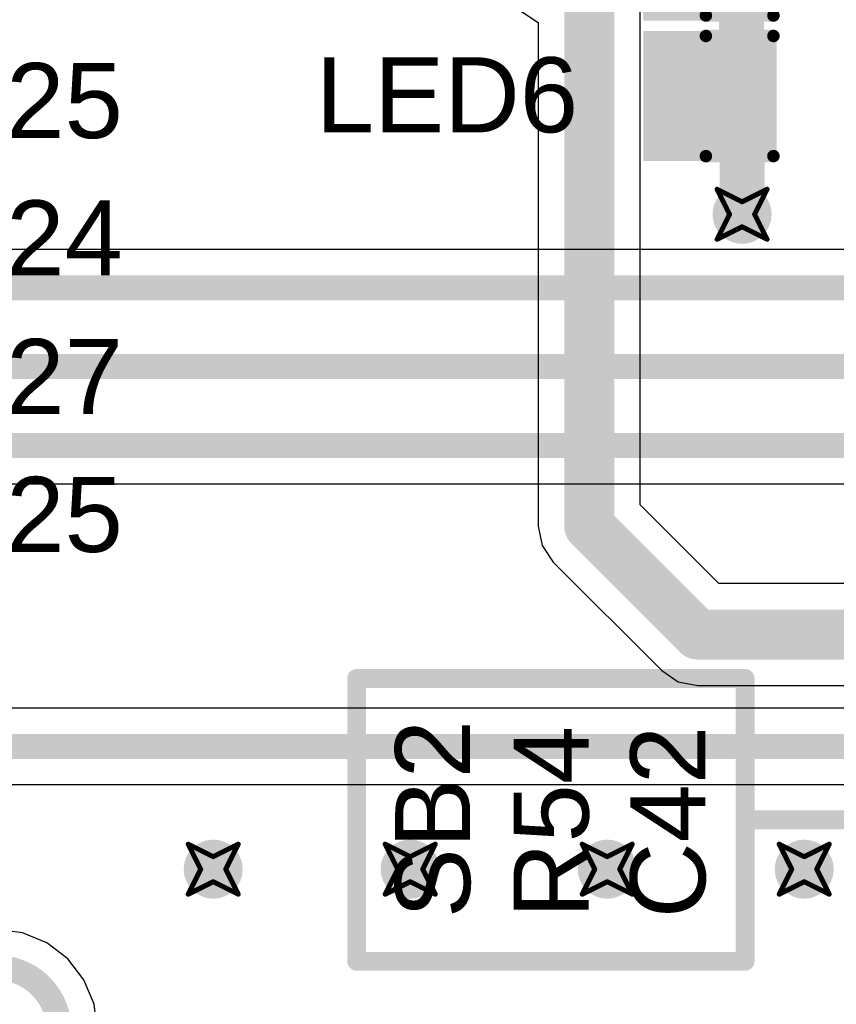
# Model space of a CAD drawing. Header units: inches. Extents: x -0.03 to 9.71, y 0 to 4.44.
# Tile 72 of 118: x 1.38 to 1.71, y 1.52 to 1.91. Entities that reach past the tile are written whole.
import ezdxf

# ---------------------------------------------------------------- set-up
doc = ezdxf.new("R2010")
doc.units = ezdxf.units.IN
doc.header["$MEASUREMENT"] = 0
for name, color, linetype in [('Bottom Layer', 5, 'Continuous'), ('Drill Drawing', 1, 'Continuous'), ('Layer 1', 16, 'Continuous'), ('Layer 2', 76, 'Continuous'), ('Top Layer', 1, 'Continuous'), ('Top Overlay', 2, 'Continuous'), ('Top Paste', 8, 'Continuous'), ('Top Solder', 216, 'Continuous'), ('Via Holes', 16, 'Continuous')]:
    doc.layers.add(name, color=color, linetype=linetype)
doc.styles.add('Arial', font='txt', dxfattribs={"height": 0.2})

# ---------------------------------------------------------------- blocks, each defined once
blk = doc.blocks.new('LED_0603_97')
at = {"layer": 'Top Layer'}
for points in [[(-0.03937, 0.01969), (-0.01969, 0.01969), (-0.01969, -0.01969), (-0.03937, -0.01969)], [(0.01969, 0.01969), (0.03937, 0.01969), (0.03937, -0.01969), (0.01969, -0.01969)]]:
    blk.add_hatch(color=1, dxfattribs=at).paths.add_polyline_path(points)
at = {"layer": 'Top Overlay'}
blk.add_hatch(color=2, dxfattribs=at).paths.add_polyline_path([(0.044, -0.026), (0.069, -0.026), (0.069, 0.026), (0.044, 0.026)])
at = {"layer": 'Top Paste'}
for points in [[(-0.03937, 0.01969), (-0.01969, 0.01969), (-0.01969, -0.01969), (-0.03937, -0.01969)], [(0.01969, 0.01969), (0.03937, 0.01969), (0.03937, -0.01969), (0.01969, -0.01969)]]:
    blk.add_hatch(color=8, dxfattribs=at).paths.add_polyline_path(points)
at = {"layer": 'Top Solder'}
for points in [[(-0.04337, 0.02369), (-0.01569, 0.02369), (-0.01569, -0.02369), (-0.04337, -0.02369)], [(0.01569, 0.02369), (0.04337, 0.02369), (0.04337, -0.02369), (0.01569, -0.02369)]]:
    blk.add_hatch(color=216, dxfattribs=at).paths.add_polyline_path(points)
at = {"layer": 'Top Overlay', "const_width": 0.005}
for points in [[(-0.017, 0.024), (-0.044, 0.024)], [(-0.044, 0.024), (-0.044, -0.024)], [(0.044, 0.024), (0.017, 0.024)], [(0.044, 0.024), (0.044, -0.024)], [(-0.017, -0.024), (-0.044, -0.024)], [(0.044, -0.024), (0.017, -0.024)]]:
    blk.add_lwpolyline(points, dxfattribs=at)
at = {"layer": 'Top Overlay', "const_width": 0.0025}
for points in [[(-0.04525, 0.024, 1), (-0.04275, 0.024, 1)], [(-0.04525, 0.024, 1), (-0.04275, 0.024, 1)], [(-0.01825, 0.024, 1), (-0.01575, 0.024, 1)], [(0.01575, 0.024, 1), (0.01825, 0.024, 1)], [(0.04275, 0.024, 1), (0.04525, 0.024, 1)], [(0.04275, 0.024, 1), (0.04525, 0.024, 1)], [(-0.04525, -0.024, 1), (-0.04275, -0.024, 1)], [(-0.04525, -0.024, 1), (-0.04275, -0.024, 1)], [(-0.01825, -0.024, 1), (-0.01575, -0.024, 1)], [(0.01575, -0.024, 1), (0.01825, -0.024, 1)], [(0.04275, -0.024, 1), (0.04525, -0.024, 1)], [(0.04275, -0.024, 1), (0.04525, -0.024, 1)]]:
    blk.add_lwpolyline(points, format="xyb", close=True, dxfattribs=at)
blk = doc.blocks.new('LED_0603_98')
at = {"layer": 'Top Layer'}
for points in [[(-0.03937, 0.01969), (-0.01969, 0.01969), (-0.01969, -0.01969), (-0.03937, -0.01969)], [(0.01969, 0.01969), (0.03937, 0.01969), (0.03937, -0.01969), (0.01969, -0.01969)]]:
    blk.add_hatch(color=1, dxfattribs=at).paths.add_polyline_path(points)
at = {"layer": 'Top Overlay'}
blk.add_hatch(color=2, dxfattribs=at).paths.add_polyline_path([(0.044, -0.026), (0.069, -0.026), (0.069, 0.026), (0.044, 0.026)])
at = {"layer": 'Top Paste'}
for points in [[(-0.03937, 0.01969), (-0.01969, 0.01969), (-0.01969, -0.01969), (-0.03937, -0.01969)], [(0.01969, 0.01969), (0.03937, 0.01969), (0.03937, -0.01969), (0.01969, -0.01969)]]:
    blk.add_hatch(color=8, dxfattribs=at).paths.add_polyline_path(points)
at = {"layer": 'Top Solder'}
for points in [[(-0.04337, 0.02369), (-0.01569, 0.02369), (-0.01569, -0.02369), (-0.04337, -0.02369)], [(0.01569, 0.02369), (0.04337, 0.02369), (0.04337, -0.02369), (0.01569, -0.02369)]]:
    blk.add_hatch(color=216, dxfattribs=at).paths.add_polyline_path(points)
at = {"layer": 'Top Overlay', "const_width": 0.005}
for points in [[(-0.017, 0.024), (-0.044, 0.024)], [(-0.044, 0.024), (-0.044, -0.024)], [(0.044, 0.024), (0.017, 0.024)], [(0.044, 0.024), (0.044, -0.024)], [(-0.017, -0.024), (-0.044, -0.024)], [(0.044, -0.024), (0.017, -0.024)]]:
    blk.add_lwpolyline(points, dxfattribs=at)
at = {"layer": 'Top Overlay', "const_width": 0.0025}
for points in [[(-0.04525, 0.024, 1), (-0.04275, 0.024, 1)], [(-0.04525, 0.024, 1), (-0.04275, 0.024, 1)], [(-0.01825, 0.024, 1), (-0.01575, 0.024, 1)], [(0.01575, 0.024, 1), (0.01825, 0.024, 1)], [(0.04275, 0.024, 1), (0.04525, 0.024, 1)], [(0.04275, 0.024, 1), (0.04525, 0.024, 1)], [(-0.04525, -0.024, 1), (-0.04275, -0.024, 1)], [(-0.04525, -0.024, 1), (-0.04275, -0.024, 1)], [(-0.01825, -0.024, 1), (-0.01575, -0.024, 1)], [(0.01575, -0.024, 1), (0.01825, -0.024, 1)], [(0.04275, -0.024, 1), (0.04525, -0.024, 1)], [(0.04275, -0.024, 1), (0.04525, -0.024, 1)]]:
    blk.add_lwpolyline(points, format="xyb", close=True, dxfattribs=at)

msp = doc.modelspace()

# ---------------------------------------------------------------- hatches: boundary and pattern name
at = {"layer": 'Bottom Layer'}
h = msp.add_hatch(color=5, dxfattribs=at)
edge = h.paths.add_edge_path()
edge.add_arc((1.66807, 1.83646), 0.01181, 0, 360)
h = msp.add_hatch(color=5, dxfattribs=at)
edge = h.paths.add_edge_path()
edge.add_arc((1.45669, 1.5748), 0.01181, 0, 360)
h = msp.add_hatch(color=5, dxfattribs=at)
edge = h.paths.add_edge_path()
edge.add_arc((1.53543, 1.5748), 0.01181, 0, 360)
h = msp.add_hatch(color=5, dxfattribs=at)
edge = h.paths.add_edge_path()
edge.add_arc((1.61417, 1.5748), 0.01181, 0, 360)
h = msp.add_hatch(color=5, dxfattribs=at)
edge = h.paths.add_edge_path()
edge.add_arc((1.69291, 1.5748), 0.01181, 0, 360)
at = {"layer": 'Layer 1'}
h = msp.add_hatch(color=16, dxfattribs=at)
edge = h.paths.add_edge_path()
edge.add_arc((1.66807, 1.83646), 0.01181, 0, 360)
h = msp.add_hatch(color=16, dxfattribs=at)
edge = h.paths.add_edge_path()
edge.add_arc((1.45669, 1.5748), 0.01181, 0, 360)
h = msp.add_hatch(color=16, dxfattribs=at)
edge = h.paths.add_edge_path()
edge.add_arc((1.53543, 1.5748), 0.01181, 0, 360)
h = msp.add_hatch(color=16, dxfattribs=at)
edge = h.paths.add_edge_path()
edge.add_arc((1.61417, 1.5748), 0.01181, 0, 360)
h = msp.add_hatch(color=16, dxfattribs=at)
edge = h.paths.add_edge_path()
edge.add_arc((1.69291, 1.5748), 0.01181, 0, 360)
at = {"layer": 'Layer 2'}
h = msp.add_hatch(color=76, dxfattribs=at)
edge = h.paths.add_edge_path()
edge.add_arc((1.66807, 1.83646), 0.01181, 0, 360)
h = msp.add_hatch(color=76, dxfattribs=at)
edge = h.paths.add_edge_path()
edge.add_arc((1.45669, 1.5748), 0.01181, 0, 360)
h = msp.add_hatch(color=76, dxfattribs=at)
edge = h.paths.add_edge_path()
edge.add_arc((1.53543, 1.5748), 0.01181, 0, 360)
h = msp.add_hatch(color=76, dxfattribs=at)
edge = h.paths.add_edge_path()
edge.add_arc((1.61417, 1.5748), 0.01181, 0, 360)
h = msp.add_hatch(color=76, dxfattribs=at)
edge = h.paths.add_edge_path()
edge.add_arc((1.69291, 1.5748), 0.01181, 0, 360)
at = {"layer": 'Top Layer'}
h = msp.add_hatch(color=1, dxfattribs=at)
edge = h.paths.add_edge_path()
edge.add_arc((1.66807, 1.83646), 0.01181, 0, 360)
h = msp.add_hatch(color=1, dxfattribs=at)
edge = h.paths.add_edge_path()
edge.add_arc((1.45669, 1.5748), 0.01181, 0, 360)
h = msp.add_hatch(color=1, dxfattribs=at)
edge = h.paths.add_edge_path()
edge.add_arc((1.53543, 1.5748), 0.01181, 0, 360)
h = msp.add_hatch(color=1, dxfattribs=at)
edge = h.paths.add_edge_path()
edge.add_arc((1.61417, 1.5748), 0.01181, 0, 360)
h = msp.add_hatch(color=1, dxfattribs=at)
edge = h.paths.add_edge_path()
edge.add_arc((1.69291, 1.5748), 0.01181, 0, 360)
at = {"layer": 'Via Holes'}
h = msp.add_hatch(color=7, dxfattribs=at)
edge = h.paths.add_edge_path()
edge.add_arc((1.66807, 1.83646), 0.00591, 0, 360)
h = msp.add_hatch(color=7, dxfattribs=at)
edge = h.paths.add_edge_path()
edge.add_arc((1.45669, 1.5748), 0.00591, 0, 360)
h = msp.add_hatch(color=7, dxfattribs=at)
edge = h.paths.add_edge_path()
edge.add_arc((1.53543, 1.5748), 0.00591, 0, 360)
h = msp.add_hatch(color=7, dxfattribs=at)
edge = h.paths.add_edge_path()
edge.add_arc((1.61417, 1.5748), 0.00591, 0, 360)
h = msp.add_hatch(color=7, dxfattribs=at)
edge = h.paths.add_edge_path()
edge.add_arc((1.69291, 1.5748), 0.00591, 0, 360)

# ---------------------------------------------------------------- linework, layer by layer
at = {"layer": 'Bottom Layer'}
for p, q in [((1.89705, 1.82238), (0.72815, 1.82238)), ((0.88029, 1.7288), (1.96004, 1.7288)), ((1.77612, 1.63915), (0.88641, 1.63915)), ((0.88008, 1.60857), (2.52201, 1.60857))]:
    msp.add_line(p, q, dxfattribs=at)
at = {"layer": 'Bottom Layer', "const_width": 0.01}
for points in [[(0.7126, 1.80709), (1.9126, 1.80709)], [(0.74409, 1.77559), (1.94409, 1.77559)], [(0.77559, 1.7441), (1.97559, 1.7441)], [(0.88008, 1.62386), (2.53331, 1.62386)]]:
    msp.add_lwpolyline(points, dxfattribs=at)
at = {"layer": 'Drill Drawing', "const_width": 0.002}
for points in [[(1.65807, 1.84646), (1.66807, 1.84146)], [(1.65807, 1.84646), (1.66307, 1.83646)], [(1.66807, 1.84146), (1.67807, 1.84646)], [(1.67307, 1.83646), (1.67807, 1.84646)], [(1.65807, 1.82646), (1.66307, 1.83646)], [(1.67307, 1.83646), (1.67807, 1.82646)], [(1.65807, 1.82646), (1.66807, 1.83146)], [(1.66807, 1.83146), (1.67807, 1.82646)], [(1.44669, 1.5848), (1.45669, 1.5798)], [(1.44669, 1.5848), (1.45169, 1.5748)], [(1.45669, 1.5798), (1.46669, 1.5848)], [(1.46169, 1.5748), (1.46669, 1.5848)], [(1.52543, 1.5848), (1.53543, 1.5798)], [(1.52543, 1.5848), (1.53043, 1.5748)], [(1.53543, 1.5798), (1.54543, 1.5848)], [(1.54043, 1.5748), (1.54543, 1.5848)], [(1.60417, 1.5848), (1.61417, 1.5798)], [(1.60417, 1.5848), (1.60917, 1.5748)], [(1.61417, 1.5798), (1.62417, 1.5848)], [(1.61917, 1.5748), (1.62417, 1.5848)], [(1.68291, 1.5848), (1.69291, 1.5798)], [(1.68291, 1.5848), (1.68791, 1.5748)], [(1.69291, 1.5798), (1.70291, 1.5848)], [(1.69791, 1.5748), (1.70291, 1.5848)], [(1.44669, 1.5648), (1.45169, 1.5748)], [(1.46169, 1.5748), (1.46669, 1.5648)], [(1.52543, 1.5648), (1.53043, 1.5748)], [(1.54043, 1.5748), (1.54543, 1.5648)], [(1.60417, 1.5648), (1.60917, 1.5748)], [(1.61917, 1.5748), (1.62417, 1.5648)], [(1.68291, 1.5648), (1.68791, 1.5748)], [(1.69791, 1.5748), (1.70291, 1.5648)], [(1.44669, 1.5648), (1.45669, 1.5698)], [(1.45669, 1.5698), (1.46669, 1.5648)], [(1.52543, 1.5648), (1.53543, 1.5698)], [(1.53543, 1.5698), (1.54543, 1.5648)], [(1.60417, 1.5648), (1.61417, 1.5698)], [(1.61417, 1.5698), (1.62417, 1.5648)], [(1.68291, 1.5648), (1.69291, 1.5698)], [(1.69291, 1.5698), (1.70291, 1.5648)]]:
    msp.add_lwpolyline(points, dxfattribs=at)
at = {"layer": 'Drill Drawing', "const_width": 0.001}
for points in [[(1.65757, 1.84646, 1), (1.65857, 1.84646, 1)], [(1.65757, 1.84646, 1), (1.65857, 1.84646, 1)], [(1.67757, 1.84646, 1), (1.67857, 1.84646, 1)], [(1.67757, 1.84646, 1), (1.67857, 1.84646, 1)], [(1.66757, 1.84146, 1), (1.66857, 1.84146, 1)], [(1.66757, 1.84146, 1), (1.66857, 1.84146, 1)], [(1.66257, 1.83646, 1), (1.66357, 1.83646, 1)], [(1.66257, 1.83646, 1), (1.66357, 1.83646, 1)], [(1.67257, 1.83646, 1), (1.67357, 1.83646, 1)], [(1.67257, 1.83646, 1), (1.67357, 1.83646, 1)], [(1.66757, 1.83146, 1), (1.66857, 1.83146, 1)], [(1.66757, 1.83146, 1), (1.66857, 1.83146, 1)], [(1.65757, 1.82646, 1), (1.65857, 1.82646, 1)], [(1.65757, 1.82646, 1), (1.65857, 1.82646, 1)], [(1.67757, 1.82646, 1), (1.67857, 1.82646, 1)], [(1.67757, 1.82646, 1), (1.67857, 1.82646, 1)], [(1.44619, 1.5848, 1), (1.44719, 1.5848, 1)], [(1.44619, 1.5848, 1), (1.44719, 1.5848, 1)], [(1.46619, 1.5848, 1), (1.46719, 1.5848, 1)], [(1.46619, 1.5848, 1), (1.46719, 1.5848, 1)], [(1.52493, 1.5848, 1), (1.52593, 1.5848, 1)], [(1.52493, 1.5848, 1), (1.52593, 1.5848, 1)], [(1.54493, 1.5848, 1), (1.54593, 1.5848, 1)], [(1.54493, 1.5848, 1), (1.54593, 1.5848, 1)], [(1.60367, 1.5848, 1), (1.60467, 1.5848, 1)], [(1.60367, 1.5848, 1), (1.60467, 1.5848, 1)], [(1.62367, 1.5848, 1), (1.62467, 1.5848, 1)], [(1.62367, 1.5848, 1), (1.62467, 1.5848, 1)], [(1.68241, 1.5848, 1), (1.68341, 1.5848, 1)], [(1.68241, 1.5848, 1), (1.68341, 1.5848, 1)], [(1.70241, 1.5848, 1), (1.70341, 1.5848, 1)], [(1.70241, 1.5848, 1), (1.70341, 1.5848, 1)], [(1.45619, 1.5798, 1), (1.45719, 1.5798, 1)], [(1.45619, 1.5798, 1), (1.45719, 1.5798, 1)], [(1.53493, 1.5798, 1), (1.53593, 1.5798, 1)], [(1.53493, 1.5798, 1), (1.53593, 1.5798, 1)], [(1.61367, 1.5798, 1), (1.61467, 1.5798, 1)], [(1.61367, 1.5798, 1), (1.61467, 1.5798, 1)], [(1.69241, 1.5798, 1), (1.69341, 1.5798, 1)], [(1.69241, 1.5798, 1), (1.69341, 1.5798, 1)], [(1.45119, 1.5748, 1), (1.45219, 1.5748, 1)], [(1.45119, 1.5748, 1), (1.45219, 1.5748, 1)], [(1.46119, 1.5748, 1), (1.46219, 1.5748, 1)], [(1.46119, 1.5748, 1), (1.46219, 1.5748, 1)], [(1.52993, 1.5748, 1), (1.53093, 1.5748, 1)], [(1.52993, 1.5748, 1), (1.53093, 1.5748, 1)], [(1.53993, 1.5748, 1), (1.54093, 1.5748, 1)], [(1.53993, 1.5748, 1), (1.54093, 1.5748, 1)], [(1.60867, 1.5748, 1), (1.60967, 1.5748, 1)], [(1.60867, 1.5748, 1), (1.60967, 1.5748, 1)], [(1.61867, 1.5748, 1), (1.61967, 1.5748, 1)], [(1.61867, 1.5748, 1), (1.61967, 1.5748, 1)], [(1.68741, 1.5748, 1), (1.68841, 1.5748, 1)], [(1.68741, 1.5748, 1), (1.68841, 1.5748, 1)], [(1.69741, 1.5748, 1), (1.69841, 1.5748, 1)], [(1.69741, 1.5748, 1), (1.69841, 1.5748, 1)], [(1.45619, 1.5698, 1), (1.45719, 1.5698, 1)], [(1.45619, 1.5698, 1), (1.45719, 1.5698, 1)], [(1.53493, 1.5698, 1), (1.53593, 1.5698, 1)], [(1.53493, 1.5698, 1), (1.53593, 1.5698, 1)], [(1.61367, 1.5698, 1), (1.61467, 1.5698, 1)], [(1.61367, 1.5698, 1), (1.61467, 1.5698, 1)], [(1.69241, 1.5698, 1), (1.69341, 1.5698, 1)], [(1.69241, 1.5698, 1), (1.69341, 1.5698, 1)], [(1.44619, 1.5648, 1), (1.44719, 1.5648, 1)], [(1.44619, 1.5648, 1), (1.44719, 1.5648, 1)], [(1.46619, 1.5648, 1), (1.46719, 1.5648, 1)], [(1.46619, 1.5648, 1), (1.46719, 1.5648, 1)], [(1.52493, 1.5648, 1), (1.52593, 1.5648, 1)], [(1.52493, 1.5648, 1), (1.52593, 1.5648, 1)], [(1.54493, 1.5648, 1), (1.54593, 1.5648, 1)], [(1.54493, 1.5648, 1), (1.54593, 1.5648, 1)], [(1.60367, 1.5648, 1), (1.60467, 1.5648, 1)], [(1.60367, 1.5648, 1), (1.60467, 1.5648, 1)], [(1.62367, 1.5648, 1), (1.62467, 1.5648, 1)], [(1.62367, 1.5648, 1), (1.62467, 1.5648, 1)], [(1.68241, 1.5648, 1), (1.68341, 1.5648, 1)], [(1.68241, 1.5648, 1), (1.68341, 1.5648, 1)], [(1.70241, 1.5648, 1), (1.70341, 1.5648, 1)], [(1.70241, 1.5648, 1), (1.70341, 1.5648, 1)]]:
    msp.add_lwpolyline(points, format="xyb", close=True, dxfattribs=at)
at = {"layer": 'Top Layer'}
for p, q in [((1.62739, 1.72035), (1.62739, 1.96434)), ((1.57996, 1.9175), (1.58661, 1.91306)), ((1.58661, 1.91306), (1.58661, 1.7119)), ((1.6588, 1.68894), (1.62739, 1.72035)), ((1.58661, 1.7119), (1.58816, 1.70409)), ((1.58816, 1.70409), (1.59258, 1.69748)), ((1.59258, 1.69748), (1.63594, 1.65412)), ((1.77371, 1.68894), (1.6588, 1.68894)), ((1.63594, 1.65412), (1.64255, 1.6497)), ((1.64255, 1.6497), (1.65035, 1.64815)), ((1.65035, 1.64815), (1.77371, 1.64815)), ((1.38052, 1.5494), (1.37008, 1.55078)), ((1.39025, 1.54537), (1.38052, 1.5494)), ((1.39861, 1.53896), (1.39025, 1.54537)), ((1.40502, 1.53061), (1.39861, 1.53896)), ((1.40905, 1.52088), (1.40502, 1.53061)), ((1.41042, 1.51043), (1.40905, 1.52088))]:
    msp.add_line(p, q, dxfattribs=at)
for points, const_width in [([(1.607, 1.7119), (1.607, 1.97682)], 0.02), ([(1.66782, 1.8837), (1.66782, 1.92403)], 0.018), ([(1.66807, 1.8367), (1.66807, 1.8837)], 0.018), ([(1.607, 1.7119), (1.65035, 1.66854)], 0.02), ([(1.65035, 1.66854), (1.78148, 1.66854)], 0.02)]:
    msp.add_lwpolyline(points, dxfattribs=dict(at, const_width=const_width))
for points, const_width in [([(1.66332, 1.8837, 1), (1.67232, 1.8837, 1)], 0.009), ([(1.66357, 1.8837, 1), (1.67257, 1.8837, 1)], 0.009), ([(1.66357, 1.8367, 1), (1.67257, 1.8367, 1)], 0.009), ([(1.602, 1.7119, 1), (1.612, 1.7119, 1)], 0.01), ([(1.602, 1.7119, 1), (1.612, 1.7119, 1)], 0.01), ([(1.64535, 1.66854, 1), (1.65535, 1.66854, 1)], 0.01), ([(1.64535, 1.66854, 1), (1.65535, 1.66854, 1)], 0.01)]:
    msp.add_lwpolyline(points, format="xyb", close=True, dxfattribs=dict(at, const_width=const_width))
at = {"layer": 'Top Layer', "const_width": 0.01}
msp.add_lwpolyline([(1.37008, 1.53543, -0.414214), (1.39508, 1.51043)], format="xyb", dxfattribs=at)
at = {"layer": 'Top Overlay', "const_width": 0.0075}
for points in [[(1.514, 1.651), (1.6693, 1.651)], [(1.514, 1.538), (1.514, 1.651)], [(1.6693, 1.538), (1.6693, 1.651)], [(1.6693, 1.5945), (1.72463, 1.5945)], [(1.514, 1.538), (1.6693, 1.538)]]:
    msp.add_lwpolyline(points, dxfattribs=at)
at = {"layer": 'Top Overlay', "const_width": 0.00375}
for points in [[(1.51212, 1.651, 1), (1.51588, 1.651, 1)], [(1.51212, 1.651, 1), (1.51588, 1.651, 1)], [(1.66742, 1.651, 1), (1.67117, 1.651, 1)], [(1.66742, 1.651, 1), (1.67117, 1.651, 1)], [(1.66742, 1.5945, 1), (1.67117, 1.5945, 1)], [(1.51212, 1.538, 1), (1.51588, 1.538, 1)], [(1.51212, 1.538, 1), (1.51588, 1.538, 1)], [(1.66742, 1.538, 1), (1.67117, 1.538, 1)], [(1.66742, 1.538, 1), (1.67117, 1.538, 1)]]:
    msp.add_lwpolyline(points, format="xyb", close=True, dxfattribs=at)

# ---------------------------------------------------------------- block references
at = {"rotation": 180}
for name, p in [('LED_0603_98', (1.6976, 1.93988)), ('LED_0603_97', (1.6976, 1.8837))]:
    msp.add_blockref(name, p, dxfattribs=at)

# ---------------------------------------------------------------- texts
at = {"layer": 'Top Overlay', "style": 'Arial'}
for s, p in [('C25', (1.34371, 1.8669)), ('LED6', (1.49772, 1.86919)), ('C24', (1.34371, 1.81201)), ('R27', (1.34371, 1.75665)), ('R25', (1.34371, 1.70154))]:
    msp.add_text(s, height=0.03, dxfattribs=at).set_placement(p)
for s, p in [('SB2', (1.55939, 1.5552)), ('R54', (1.60676, 1.5552)), ('C42', (1.65339, 1.5552))]:
    msp.add_text(s, height=0.03, rotation=90, dxfattribs=at).set_placement(p)

doc.saveas('drawing.dxf')
